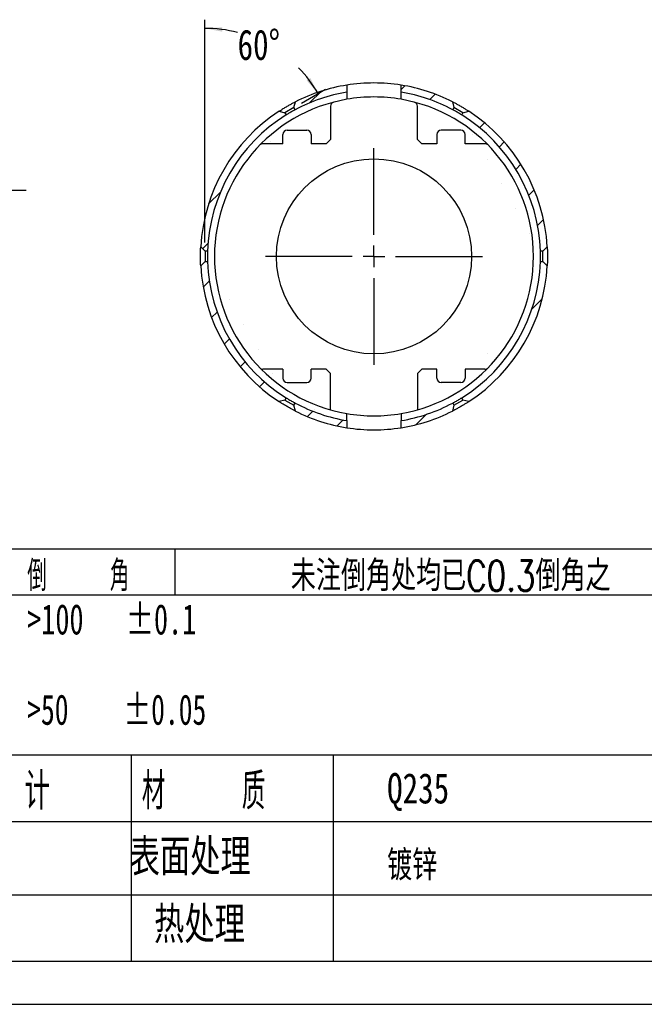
# Model space of a CAD drawing. Header units: millimetres. Extents: x 0 to 297, y 0 to 210.
# Tile 2 of 4: x 115 to 187, y 0 to 114. Entities that reach past the tile are written whole.
import ezdxf

# ---------------------------------------------------------------- set-up
doc = ezdxf.new("R2010")
doc.units = ezdxf.units.MM
doc.layers.add('图层0', color=7, linetype='Continuous', lineweight=25)
doc.styles.add('SLDTEXTSTYLE0', font='TXT', dxfattribs={"width": 0.75})
doc.styles.add('SLDTEXTSTYLE1', font='TXT', dxfattribs={"width": 0.75, "bigfont": 'bigfont'})
doc.styles.add('SLDTEXTSTYLE3', font='TXT', dxfattribs={"width": 0.583333, "bigfont": 'bigfont'})
doc.styles.add('SLDTEXTSTYLE4', font='TXT', dxfattribs={"width": 0.681818})
doc.styles.add('SLDTEXTSTYLE5', font='TXT', dxfattribs={"width": 0.666667})
doc.styles.add('SLDTEXTSTYLE8', font='TXT', dxfattribs={"width": 0.625, "bigfont": 'bigfont'})
doc.dimstyles.new('SLDDIMSTYLE14', dxfattribs={"dimtxt": 3.5, "dimasz": 2, "dimexe": 0, "dimexo": 0.0625, "dimgap": 0.875, "dimtad": 0, "dimtih": 1, "dimtoh": 1, "dimlfac": 2, "dimrnd": 1e-09, "dimzin": 4, "dimdsep": 46, "dimtxsty": 'SLDTEXTSTYLE0', "dimsah": 1, "dimcen": 0.09, "dimadec": 0, "dimazin": 1, "dimtol": 1, "dimtm": 0.02, "dimtfac": 1, "dimtofl": 0, "dimtmove": 0, "dimatfit": 3, "dimfxl": 0, "dimfrac": 2, "dimtolj": 1, "dimtzin": 0, "dimarcsym": 0})
doc.dimstyles.new('SLDDIMSTYLE17', dxfattribs={"dimtxt": 3.5, "dimasz": 2, "dimexe": 0, "dimexo": 0.0625, "dimgap": 0.875, "dimtad": 0, "dimtih": 1, "dimtoh": 1, "dimdec": 4, "dimlfac": 2, "dimzin": 12, "dimdsep": 46, "dimtxsty": 'SLDTEXTSTYLE0', "dimsah": 1, "dimcen": 0.09, "dimazin": 3, "dimtfac": 1, "dimtofl": 0, "dimtmove": 0, "dimatfit": 3, "dimfxl": 0, "dimfrac": 2, "dimtolj": 1, "dimtzin": 12, "dimarcsym": 0})

# ---------------------------------------------------------------- blocks, each defined once
blk = doc.blocks.new('_D_18')
at = {"layer": '图层0', "color": 7}
for p, q in [((116.2, 93.85), (95.26, 93.85)), ((95.26, 93.85), (95.26, 86.23)), ((83.76, 86.23), (96.26, 86.23)), ((95.26, 86.23), (95.26, 82.73)), ((85.26, 82.73), (96.26, 82.73))]:
    blk.add_line(p, q, dxfattribs=at)
for points in [[(95.26, 86.23), (95.01, 84.23), (95.51, 84.23)], [(95.26, 82.73), (95.51, 84.73), (95.01, 84.73)]]:
    blk.add_solid(points, dxfattribs=at)
at = {"layer": '图层0', "color": 7, "char_height": 3.5, "attachment_point": 1, "style": 'SLDTEXTSTYLE0'}
for s, insert in [('0.00', (107.15, 102.89)), ('7.00', (95.26, 98.41)), ('0.02', (107.15, 98.36)), ('-', (105.6, 98.36))]:
    blk.add_mtext(s, dxfattribs=dict(at, insert=insert))
blk = doc.blocks.new('_D_24')
at = {"layer": '图层0', "color": 7}
for p, q in [((136.79, 87.85), (136.79, 113.55)), ((147.92, 103.92), (150.7, 105.52))]:
    blk.add_line(p, q, dxfattribs=at)
for start, end in [(75.5652, 90), (30, 44.2085)]:
    blk.add_arc((136.79, 97.49), 15.06, start, end, dxfattribs=at)
for points in [[(136.79, 112.55), (138.77, 112.17), (138.81, 112.67)], [(149.83, 105.02), (148.93, 106.82), (148.51, 106.55)]]:
    blk.add_solid(points, dxfattribs=at)
at = {"layer": '图层0', "color": 7, "insert": (140.55, 112.41), "char_height": 3.5, "attachment_point": 1, "style": 'SLDTEXTSTYLE0'}
blk.add_mtext('60°', dxfattribs=at)
blk = doc.blocks.new('SW_CENTERMARKSYMBOL_2')
at = {"layer": '图层0', "color": 0}
for p, q in [((0, 2.5), (0, 12.5)), ((0, 0), (0, 1.25)), ((-2.5, 0), (-12.5, 0)), ((0, 0), (-1.25, 0)), ((0, 0), (0, -1.25)), ((0, 0), (1.25, 0)), ((2.5, 0), (12.5, 0)), ((0, -2.5), (0, -12.5))]:
    blk.add_line(p, q, dxfattribs=at)

msp = doc.modelspace()

# ---------------------------------------------------------------- hatches: boundary and pattern name
at = {"layer": '图层0', "linetype": 'Continuous', "lineweight": 18}
h = msp.add_hatch(dxfattribs=at)
h.set_pattern_fill('ANSI31', color=256, style=0)
edge = h.paths.add_edge_path(flags=0)
edge.add_line((147.232132, 104.092221), (147.050949, 103.416036))
edge.add_line((147.050949, 103.416036), (147.197121, 103.162858))
edge.add_arc((156.268833, 86.250191), 19.192037, 99.37107896, 118.20847203, ccw=False)
edge.add_line((153.143833, 105.1861), (153.143833, 106.004542))
edge.add_arc((156.268833, 86.250191), 20, 98.98929935, 116.86148165)
h = msp.add_hatch(dxfattribs=at)
h.set_pattern_fill('ANSI31', color=256, style=0)
edge = h.paths.add_edge_path(flags=0)
edge.add_line((159.393833, 106.004542), (159.393833, 105.1861))
edge.add_arc((156.268833, 86.250191), 19.192037, 61.79152797, 80.62892104, ccw=False)
edge.add_line((165.340546, 103.162858), (165.486718, 103.416036))
edge.add_line((165.486718, 103.416036), (165.305535, 104.092221))
edge.add_arc((156.268833, 86.250191), 20, 63.13851835, 81.01070065)
h = msp.add_hatch(dxfattribs=at)
h.set_pattern_fill('ANSI31', color=256, style=0)
edge = h.paths.add_edge_path(flags=0)
edge.add_arc((156.268833, 86.250191), 20, 123.13851835, 176.86148165)
edge.add_line((136.298832, 87.345193), (136.793833, 86.850191))
edge.add_line((136.793833, 86.850191), (137.086178, 86.850191))
edge.add_arc((156.268833, 86.250191), 19.192037, 121.79152797, 178.20847203, ccw=False)
edge.add_line((146.157891, 102.562858), (146.011718, 102.816036))
edge.add_line((146.011718, 102.816036), (145.335533, 102.997219))
h = msp.add_hatch(dxfattribs=at)
h.set_pattern_fill('ANSI31', color=256, style=0)
edge = h.paths.add_edge_path(flags=0)
edge.add_line((166.525949, 102.816036), (166.379776, 102.562858))
edge.add_arc((156.268833, 86.250191), 19.192037, 1.79152797, 58.20847203, ccw=False)
edge.add_line((175.451489, 86.850191), (175.743833, 86.850191))
edge.add_line((175.743833, 86.850191), (176.238835, 87.345193))
edge.add_arc((156.268833, 86.250191), 20, 3.13851835, 56.86148165)
edge.add_line((167.202134, 102.997219), (166.525949, 102.816036))
h = msp.add_hatch(dxfattribs=at)
h.set_pattern_fill('ANSI31', color=256, style=0)
edge = h.paths.add_edge_path(flags=0)
edge.add_arc((156.268833, 86.250191), 19.192037, 181.79152797, 238.20847203, ccw=False)
edge.add_line((137.086178, 85.650191), (136.793833, 85.650191))
edge.add_line((136.793833, 85.650191), (136.298832, 85.155189))
edge.add_arc((156.268833, 86.250191), 20, 183.13851835, 236.86148165)
edge.add_line((145.335533, 69.503163), (146.011718, 69.684346))
edge.add_line((146.011718, 69.684346), (146.157891, 69.937524))
h = msp.add_hatch(dxfattribs=at)
h.set_pattern_fill('ANSI31', color=256, style=0)
edge = h.paths.add_edge_path(flags=0)
edge.add_line((175.743833, 85.650191), (175.451489, 85.650191))
edge.add_arc((156.268833, 86.250191), 19.192037, 301.79152797, 358.20847203, ccw=False)
edge.add_line((166.379776, 69.937524), (166.525949, 69.684346))
edge.add_line((166.525949, 69.684346), (167.202134, 69.503163))
edge.add_arc((156.268833, 86.250191), 20, 303.13851835, 356.86148165)
edge.add_line((176.238835, 85.155189), (175.743833, 85.650191))
h = msp.add_hatch(dxfattribs=at)
h.set_pattern_fill('ANSI31', color=256, style=0)
edge = h.paths.add_edge_path(flags=0)
edge.add_line((153.143833, 66.49584), (153.143833, 67.314282))
edge.add_arc((156.268833, 86.250191), 19.192037, 241.79152797, 260.62892104, ccw=False)
edge.add_line((147.197121, 69.337524), (147.050949, 69.084346))
edge.add_line((147.050949, 69.084346), (147.232132, 68.408161))
edge.add_arc((156.268833, 86.250191), 20, 243.13851835, 261.01070065)
h = msp.add_hatch(dxfattribs=at)
h.set_pattern_fill('ANSI31', color=256, style=0)
edge = h.paths.add_edge_path(flags=0)
edge.add_arc((156.268833, 86.250191), 20, 278.98929935, 296.86148165)
edge.add_line((165.305535, 68.408161), (165.486718, 69.084346))
edge.add_line((165.486718, 69.084346), (165.340546, 69.337524))
edge.add_arc((156.268833, 86.250191), 19.192037, 279.37107896, 298.20847203, ccw=False)
edge.add_line((159.393833, 67.314282), (159.393833, 66.49584))

# ---------------------------------------------------------------- linework, layer by layer
at = {"color": 7, "linetype": 'Continuous', "lineweight": 25}
for p, q in [((153.143833, 106.004542), (153.143833, 105.1861)), ((159.393833, 105.1861), (159.393833, 106.004542)), ((153.143833, 105.1861), (153.143833, 104.367658)), ((159.393833, 104.367658), (159.393833, 105.1861)), ((147.050949, 103.416036), (146.011718, 102.816036)), ((147.050949, 103.416036), (147.232132, 104.092221)), ((147.197121, 103.162858), (147.050949, 103.416036)), ((151.268833, 103.559819), (151.268833, 99.750191)), ((161.268833, 99.750191), (161.268833, 103.559819)), ((165.305535, 104.092221), (165.486718, 103.416036)), ((165.486718, 103.416036), (165.340546, 103.162858)), ((166.525949, 102.816036), (165.486718, 103.416036)), ((145.335533, 102.997219), (146.011718, 102.816036)), ((146.011718, 102.816036), (146.157891, 102.562858)), ((166.379776, 102.562858), (166.525949, 102.816036)), ((166.525949, 102.816036), (167.202134, 102.997219)), ((145.768517, 99.250191), (145.768517, 100.300191)), ((146.268517, 100.800191), (148.518517, 100.800191)), ((149.018517, 100.300191), (149.018517, 99.250191)), ((163.51915, 100.300191), (163.51915, 99.250191)), ((166.26915, 100.800191), (164.01915, 100.800191)), ((166.76915, 99.250191), (166.76915, 100.300191)), ((145.768517, 99.250191), (143.477304, 99.250191)), ((150.768833, 99.250191), (149.018517, 99.250191)), ((150.768833, 99.250191), (151.268833, 99.750191)), ((161.268833, 99.750191), (161.768833, 99.250191)), ((163.51915, 99.250191), (161.768833, 99.250191)), ((169.060363, 99.250191), (166.76915, 99.250191)), ((136.793833, 86.850191), (136.298832, 87.345193)), ((136.793833, 86.850191), (136.793833, 85.650191)), ((137.086178, 86.850191), (136.793833, 86.850191)), ((175.743833, 86.850191), (175.451489, 86.850191)), ((176.238835, 87.345193), (175.743833, 86.850191)), ((175.743833, 85.650191), (175.743833, 86.850191)), ((136.298832, 85.155189), (136.793833, 85.650191)), ((136.793833, 85.650191), (137.086178, 85.650191)), ((175.451489, 85.650191), (175.743833, 85.650191)), ((175.743833, 85.650191), (176.238835, 85.155189)), ((145.768517, 73.250191), (143.477304, 73.250191)), ((145.768517, 73.250191), (145.768517, 72.200191)), ((149.018517, 72.200191), (149.018517, 73.250191)), ((150.768833, 73.250191), (149.018517, 73.250191)), ((151.268833, 72.750191), (150.768833, 73.250191)), ((151.268833, 68.558153), (151.268833, 72.750191)), ((161.768833, 73.250191), (161.268833, 72.750191)), ((161.268833, 72.750191), (161.268833, 68.558153)), ((163.51915, 73.250191), (161.768833, 73.250191)), ((163.51915, 72.200191), (163.51915, 73.250191)), ((169.060363, 73.250191), (166.76915, 73.250191)), ((166.76915, 73.250191), (166.76915, 72.200191)), ((146.268517, 71.700191), (148.518517, 71.700191)), ((166.26915, 71.700191), (164.01915, 71.700191)), ((146.011718, 69.684346), (145.335533, 69.503163)), ((146.157891, 69.937524), (146.011718, 69.684346)), ((146.011718, 69.684346), (147.050949, 69.084346)), ((147.050949, 69.084346), (147.197121, 69.337524)), ((165.340546, 69.337524), (165.486718, 69.084346)), ((165.486718, 69.084346), (166.525949, 69.684346)), ((166.525949, 69.684346), (166.379776, 69.937524)), ((167.202134, 69.503163), (166.525949, 69.684346)), ((147.232132, 68.408161), (147.050949, 69.084346)), ((153.143833, 67.314282), (153.143833, 68.132724)), ((159.393833, 68.132724), (159.393833, 67.314282)), ((165.486718, 69.084346), (165.305535, 68.408161)), ((153.143833, 67.314282), (153.143833, 66.49584)), ((159.393833, 66.49584), (159.393833, 67.314282))]:
    msp.add_line(p, q, dxfattribs=at)
msp.add_circle((156.268833, 86.250191), 11.25, dxfattribs=at)
for centre, radius, start, end in [((156.268833, 86.250191), 20, 98.98929935, 116.86148165), ((156.268833, 86.250191), 20, 81.01070065, 98.98929935), ((156.268833, 86.250191), 20, 63.13851835, 81.01070065), ((156.268833, 86.250191), 19.192037, 99.37107896, 118.20847203), ((156.268833, 86.250191), 18.385, 80.21360405, 99.78639595), ((156.268833, 86.250191), 19.192037, 61.79152797, 80.62892104), ((156.268833, 86.250191), 18.385, 99.78639595, 260.21360405), ((151.768833, 103.559819), 0.5, 104.57265571, 180), ((156.268833, 86.250191), 18.385, 279.78639595, 80.21360405), ((160.768833, 103.559819), 0.5, 0, 75.42734429), ((156.268833, 86.250191), 20, 123.13851835, 176.86148165), ((156.268833, 86.250191), 19.192037, 121.79152797, 178.20847203), ((156.268833, 86.250191), 19.192037, 1.79152797, 58.20847203), ((156.268833, 86.250191), 20, 3.13851835, 56.86148165), ((146.268517, 100.300191), 0.5, 90, 180), ((148.518517, 100.300191), 0.5, 0, 90), ((164.01915, 100.300191), 0.5, 90, 180), ((166.26915, 100.300191), 0.5, 0, 90), ((143.477304, 98.750191), 0.5, 90, 135.66040553), ((169.060363, 98.750191), 0.5, 44.33959447, 90), ((156.268833, 86.250191), 19.192037, 181.79152797, 238.20847203), ((156.268833, 86.250191), 19.192037, 301.79152797, 358.20847203), ((156.268833, 86.250191), 20, 183.13851835, 236.86148165), ((156.268833, 86.250191), 20, 303.13851835, 356.86148165), ((143.477304, 73.750191), 0.5, 224.33959447, 270), ((169.060363, 73.750191), 0.5, 270, 315.66040553), ((146.268517, 72.200191), 0.5, 180, 270), ((148.518517, 72.200191), 0.5, 270, 0), ((164.01915, 72.200191), 0.5, 180, 270), ((166.26915, 72.200191), 0.5, 270, 0), ((156.268833, 86.250191), 19.192037, 241.79152797, 260.62892104), ((156.268833, 86.250191), 19.192037, 279.37107896, 298.20847203), ((156.268833, 86.250191), 20, 243.13851835, 261.01070065), ((156.268833, 86.250191), 18.385, 260.21360405, 279.78639595), ((156.268833, 86.250191), 20, 278.98929935, 296.86148165), ((156.268833, 86.250191), 20, 261.01070065, 278.98929935)]:
    msp.add_arc(centre, radius, start, end, dxfattribs=at)
for points, knots in [([(145.335533, 102.997219), (145.335533, 102.997219), (145.341296, 103.000985), (145.364033, 103.015796), (145.381256, 103.027002), (145.449188, 103.070958), (145.516713, 103.114414), (145.644407, 103.194928), (145.692054, 103.224739), (145.793385, 103.28746), (145.847205, 103.320461), (145.961387, 103.389649), (146.021728, 103.425809), (146.143604, 103.497937), (146.205837, 103.53433), (146.332867, 103.607667), (146.39548, 103.643348), (146.518953, 103.712861), (146.580479, 103.747054), (146.697379, 103.811276), (146.75291, 103.841404), (146.858105, 103.897904), (146.907534, 103.924143), (147.040549, 103.99417), (147.111922, 104.030907), (147.183402, 104.067476), (147.201788, 104.076825), (147.226087, 104.089163), (147.232132, 104.092221), (147.232132, 104.092221)], [0, 0, 0, 0, 0.0625, 0.0625, 0.125, 0.125, 0.25, 0.25, 0.3125, 0.3125, 0.375, 0.375, 0.4375, 0.4375, 0.5, 0.5, 0.5625, 0.5625, 0.625, 0.625, 0.6875, 0.6875, 0.75, 0.75, 0.875, 0.875, 0.9375, 0.9375, 1, 1, 1, 1]), ([(165.305535, 104.092221), (165.305535, 104.092221), (165.311581, 104.089162), (165.335865, 104.076832), (165.354261, 104.067478), (165.425691, 104.030934), (165.49683, 103.994324), (165.630636, 103.923877), (165.680205, 103.89756), (165.785176, 103.841176), (165.841066, 103.810854), (165.958974, 103.746068), (166.019342, 103.71251), (166.142764, 103.64302), (166.206581, 103.606644), (166.332412, 103.533989), (166.394498, 103.497683), (166.517039, 103.425154), (166.577335, 103.389013), (166.747753, 103.285739), (166.851521, 103.221248), (166.978801, 103.140991), (167.017344, 103.116461), (167.083417, 103.074171), (167.111179, 103.056269), (167.156353, 103.027039), (167.173624, 103.015803), (167.196373, 103.000984), (167.202134, 102.997219), (167.202134, 102.997219)], [0, 0, 0, 0, 0.0625, 0.0625, 0.125, 0.125, 0.25, 0.25, 0.3125, 0.3125, 0.375, 0.375, 0.4375, 0.4375, 0.5, 0.5, 0.5625, 0.5625, 0.625, 0.625, 0.75, 0.75, 0.8125, 0.8125, 0.875, 0.875, 0.9375, 0.9375, 1, 1, 1, 1]), ([(147.197121, 103.162858), (147.197121, 103.162858), (147.183257, 103.15544), (147.130636, 103.127054), (147.091328, 103.105775), (146.994364, 103.052617), (146.936068, 103.020373), (146.809543, 102.949333), (146.741781, 102.910797), (146.604718, 102.831668), (146.537514, 102.792288), (146.412342, 102.718013), (146.355378, 102.683716), (146.26061, 102.626173), (146.222496, 102.602753), (146.17143, 102.57127), (146.157891, 102.562858), (146.157891, 102.562858)], [0, 0, 0, 0, 0.125, 0.125, 0.25, 0.25, 0.375, 0.375, 0.5, 0.5, 0.625, 0.625, 0.75, 0.75, 0.875, 0.875, 1, 1, 1, 1]), ([(166.379776, 102.562858), (166.379776, 102.562858), (166.366421, 102.571156), (166.315527, 102.602534), (166.277444, 102.625936), (166.182927, 102.683331), (166.125855, 102.717694), (166.001069, 102.791748), (165.933815, 102.831163), (165.796756, 102.910299), (165.72905, 102.94881), (165.60214, 103.020073), (165.543956, 103.052258), (165.446738, 103.105558), (165.407399, 103.126855), (165.354601, 103.155338), (165.340546, 103.162858), (165.340546, 103.162858)], [0, 0, 0, 0, 0.125, 0.125, 0.25, 0.25, 0.375, 0.375, 0.5, 0.5, 0.625, 0.625, 0.75, 0.75, 0.875, 0.875, 1, 1, 1, 1]), ([(136.298832, 85.155189), (136.298832, 85.155189), (136.298453, 85.162038), (136.296979, 85.189432), (136.2959, 85.209687), (136.293189, 85.263111), (136.291536, 85.296712), (136.28794, 85.375298), (136.285993, 85.420342), (136.282038, 85.521789), (136.280079, 85.576965), (136.27642, 85.69614), (136.274714, 85.760703), (136.271901, 85.893667), (136.270774, 85.962567), (136.26923, 86.105356), (136.268832, 86.178321), (136.268835, 86.322866), (136.269235, 86.395716), (136.270786, 86.538612), (136.271916, 86.60756), (136.274736, 86.740612), (136.276446, 86.805156), (136.2801, 86.92404), (136.282054, 86.979034), (136.287966, 87.130615), (136.291799, 87.209878), (136.295905, 87.290796), (136.29698, 87.310981), (136.298445, 87.338212), (136.298832, 87.345193), (136.298832, 87.345193)], [0, 0, 0, 0, 0.0625, 0.0625, 0.125, 0.125, 0.1875, 0.1875, 0.25, 0.25, 0.3125, 0.3125, 0.375, 0.375, 0.4375, 0.4375, 0.5, 0.5, 0.5625, 0.5625, 0.625, 0.625, 0.6875, 0.6875, 0.75, 0.75, 0.875, 0.875, 0.9375, 0.9375, 1, 1, 1, 1]), ([(137.086178, 86.850191), (137.086178, 86.850191), (137.085673, 86.834612), (137.083931, 86.774315), (137.082711, 86.7298), (137.080262, 86.619035), (137.079037, 86.552142), (137.077308, 86.407763), (137.076795, 86.328985), (137.076799, 86.170464), (137.077306, 86.092678), (137.079048, 85.947434), (137.08027, 85.880912), (137.082718, 85.770313), (137.083943, 85.725658), (137.08567, 85.665904), (137.086178, 85.650191), (137.086178, 85.650191)], [0, 0, 0, 0, 0.125, 0.125, 0.25, 0.25, 0.375, 0.375, 0.5, 0.5, 0.625, 0.625, 0.75, 0.75, 0.875, 0.875, 1, 1, 1, 1]), ([(175.451489, 85.650191), (175.451489, 85.650191), (175.451993, 85.66577), (175.453736, 85.726067), (175.454956, 85.770582), (175.457405, 85.881347), (175.45863, 85.94824), (175.460359, 86.092619), (175.460872, 86.171397), (175.460868, 86.329918), (175.460361, 86.407704), (175.458619, 86.552948), (175.457397, 86.61947), (175.454949, 86.730069), (175.453724, 86.774724), (175.451997, 86.834478), (175.451489, 86.850191), (175.451489, 86.850191)], [0, 0, 0, 0, 0.125, 0.125, 0.25, 0.25, 0.375, 0.375, 0.5, 0.5, 0.625, 0.625, 0.75, 0.75, 0.875, 0.875, 1, 1, 1, 1]), ([(176.238835, 87.345193), (176.238835, 87.345193), (176.239221, 87.33822), (176.240687, 87.310961), (176.241763, 87.290778), (176.244489, 87.237051), (176.246142, 87.203427), (176.249713, 87.125397), (176.251645, 87.08073), (176.255597, 86.979484), (176.257562, 86.924178), (176.261205, 86.805718), (176.262905, 86.741707), (176.265746, 86.607913), (176.266874, 86.53901), (176.268419, 86.397232), (176.26883, 86.323654), (176.268837, 86.178728), (176.268447, 86.106765), (176.266911, 85.963854), (176.265771, 85.893958), (176.261559, 85.694678), (176.257606, 85.572494), (176.251671, 85.420271), (176.249728, 85.375318), (176.246141, 85.296925), (176.244485, 85.26324), (176.241766, 85.209674), (176.240689, 85.189441), (176.239217, 85.16209), (176.238835, 85.155189), (176.238835, 85.155189)], [0, 0, 0, 0, 0.0625, 0.0625, 0.125, 0.125, 0.1875, 0.1875, 0.25, 0.25, 0.3125, 0.3125, 0.375, 0.375, 0.4375, 0.4375, 0.5, 0.5, 0.5625, 0.5625, 0.625, 0.625, 0.75, 0.75, 0.8125, 0.8125, 0.875, 0.875, 0.9375, 0.9375, 1, 1, 1, 1]), ([(147.232132, 68.408161), (147.232132, 68.408161), (147.225962, 68.411282), (147.20154, 68.423683), (147.183484, 68.432864), (147.135791, 68.457264), (147.105768, 68.472684), (147.036246, 68.50869), (146.996629, 68.529334), (146.907521, 68.576245), (146.858097, 68.602484), (146.753635, 68.658588), (146.698114, 68.688703), (146.580204, 68.753478), (146.519751, 68.787076), (146.396428, 68.856496), (146.33285, 68.892727), (146.143285, 69.00216), (146.018174, 69.076322), (145.847019, 69.180035), (145.792046, 69.213746), (145.69101, 69.276294), (145.644304, 69.305518), (145.558526, 69.359606), (145.520567, 69.383766), (145.454702, 69.42592), (145.426443, 69.444141), (145.381212, 69.473409), (145.364259, 69.484439), (145.341376, 69.499345), (145.335533, 69.503163), (145.335533, 69.503163)], [0, 0, 0, 0, 0.0625, 0.0625, 0.125, 0.125, 0.1875, 0.1875, 0.25, 0.25, 0.3125, 0.3125, 0.375, 0.375, 0.4375, 0.4375, 0.5, 0.5, 0.625, 0.625, 0.6875, 0.6875, 0.75, 0.75, 0.8125, 0.8125, 0.875, 0.875, 0.9375, 0.9375, 1, 1, 1, 1]), ([(146.157891, 69.937524), (146.157891, 69.937524), (146.171159, 69.92928), (146.222464, 69.897649), (146.260465, 69.874298), (146.355139, 69.81681), (146.412505, 69.782275), (146.536709, 69.70857), (146.604844, 69.668644), (146.740417, 69.590369), (146.808784, 69.551478), (146.935483, 69.480334), (146.993356, 69.448318), (147.091635, 69.394437), (147.130372, 69.37347), (147.183408, 69.34486), (147.197121, 69.337524), (147.197121, 69.337524)], [0, 0, 0, 0, 0.125, 0.125, 0.25, 0.25, 0.375, 0.375, 0.5, 0.5, 0.625, 0.625, 0.75, 0.75, 0.875, 0.875, 1, 1, 1, 1]), ([(167.202134, 69.503163), (167.202134, 69.503163), (167.196337, 69.499374), (167.173586, 69.484555), (167.156401, 69.473374), (167.111108, 69.444067), (167.083329, 69.426154), (167.017492, 69.384016), (166.978928, 69.359472), (166.893943, 69.305883), (166.847432, 69.276776), (166.746082, 69.214029), (166.691145, 69.18034), (166.520872, 69.07715), (166.395244, 69.002677), (166.20736, 68.894186), (166.143642, 68.857859), (166.019467, 68.78794), (165.959169, 68.754424), (165.783661, 68.65798), (165.675063, 68.599894), (165.496943, 68.506118), (165.425699, 68.469452), (165.354261, 68.432904), (165.335927, 68.423582), (165.311564, 68.411211), (165.305535, 68.408161), (165.305535, 68.408161)], [0, 0, 0, 0, 0.0625, 0.0625, 0.125, 0.125, 0.1875, 0.1875, 0.25, 0.25, 0.3125, 0.3125, 0.375, 0.375, 0.5, 0.5, 0.5625, 0.5625, 0.625, 0.625, 0.75, 0.75, 0.875, 0.875, 0.9375, 0.9375, 1, 1, 1, 1]), ([(165.340546, 69.337524), (165.340546, 69.337524), (165.35441, 69.344942), (165.407031, 69.373328), (165.446339, 69.394607), (165.543303, 69.447765), (165.601599, 69.480009), (165.728124, 69.551049), (165.795886, 69.589585), (165.932949, 69.668714), (166.000153, 69.708094), (166.125324, 69.782369), (166.182289, 69.816666), (166.277057, 69.874209), (166.315171, 69.897629), (166.366237, 69.929112), (166.379776, 69.937524), (166.379776, 69.937524)], [0, 0, 0, 0, 0.125, 0.125, 0.25, 0.25, 0.375, 0.375, 0.5, 0.5, 0.625, 0.625, 0.75, 0.75, 0.875, 0.875, 1, 1, 1, 1])]:
    msp.add_open_spline(points, degree=3, knots=knots, dxfattribs=at)
at = {"layer": '图层0'}
for p, q in [((292, 52.5), (5, 52.5)), ((133.321149, 52.5), (133.321149, 47.206681)), ((47.757308, 47.206681), (221.353443, 47.206681)), ((221.353443, 28.741446), (5, 28.741446)), ((128.273509, 28.741446), (128.273509, 4.982892)), ((151.547724, 28.741446), (151.547724, 4.982892)), ((221.353443, 21.062524), (47.757308, 21.062524)), ((47.757308, 12.609876), (198, 12.609876)), ((5, 4.982892), (292, 4.982892)), ((0, 0), (297, 0))]:
    msp.add_line(p, q, dxfattribs=at)

# ---------------------------------------------------------------- block references
at = {"layer": '图层0', "color": 7}
msp.add_blockref('SW_CENTERMARKSYMBOL_2', (156.268833, 86.250191), dxfattribs=at)

# ---------------------------------------------------------------- texts
at = {"layer": '图层0', "attachment_point": 1}
for s, insert, char_height, style in [('倒    角', (116.301654, 51.174473), 3.5, 'SLDTEXTSTYLE3'), ('未注倒角处均已C0.3倒角之', (146.686344, 51.174473), 3.5, 'SLDTEXTSTYLE1'), ('>100   ±0.1', (116.301654, 46.153243), 3.5, 'SLDTEXTSTYLE4'), ('>50    ±0.05', (116.301654, 35.738122), 3.5, 'SLDTEXTSTYLE5'), ('设  计', (108.378004, 26.696448), 4.2333333, 'SLDTEXTSTYLE8'), ('材    质', (129.511434, 26.696448), 4.2333333, 'SLDTEXTSTYLE3'), ('表面处理', (128.100323, 19.094691), 4.2333333, 'SLDTEXTSTYLE1'), ('热处理', (130.922545, 11.292888), 4.2333333, 'SLDTEXTSTYLE1')]:
    msp.add_mtext(s, dxfattribs=dict(at, insert=insert, char_height=char_height, style=style))
at = {"layer": '图层0', "color": 7, "char_height": 3.5, "attachment_point": 1}
for s, insert, style in [('Q235', (157.7867, 26.662482), 'SLDTEXTSTYLE0'), ('镀锌', (157.7867, 17.7822), 'SLDTEXTSTYLE1')]:
    msp.add_mtext(s, dxfattribs=dict(at, insert=insert, style=style))

# ---------------------------------------------------------------- dimensions: what is measured, and where the dimension line sits
at = {"layer": '图层0', "color": 7}
dim = msp.add_angular_dim_2l(base=(148.801186, 106.576583), line1=((146.011718, 102.816036), (147.050949, 103.416036)), line2=((136.793833, 86.850191), (136.793833, 85.650191)), dimstyle='SLDDIMSTYLE17', dxfattribs=at)
dim.commit()
dim.dimension.update_dxf_attribs({"geometry": '_D_24', "text_midpoint": (144.066277, 110.676644), "dimtype": 162})
dim = msp.add_linear_dim(base=(95.255494, 82.727547), p1=(82.755494, 86.227547), p2=(84.255494, 82.727547), angle=90, dimstyle='SLDDIMSTYLE14', dxfattribs=at)
dim.commit()
dim.dimension.update_dxf_attribs({"geometry": '_D_18', "text_midpoint": (95.255494, 98.374946), "dimtype": 160})

doc.saveas('drawing.dxf')
